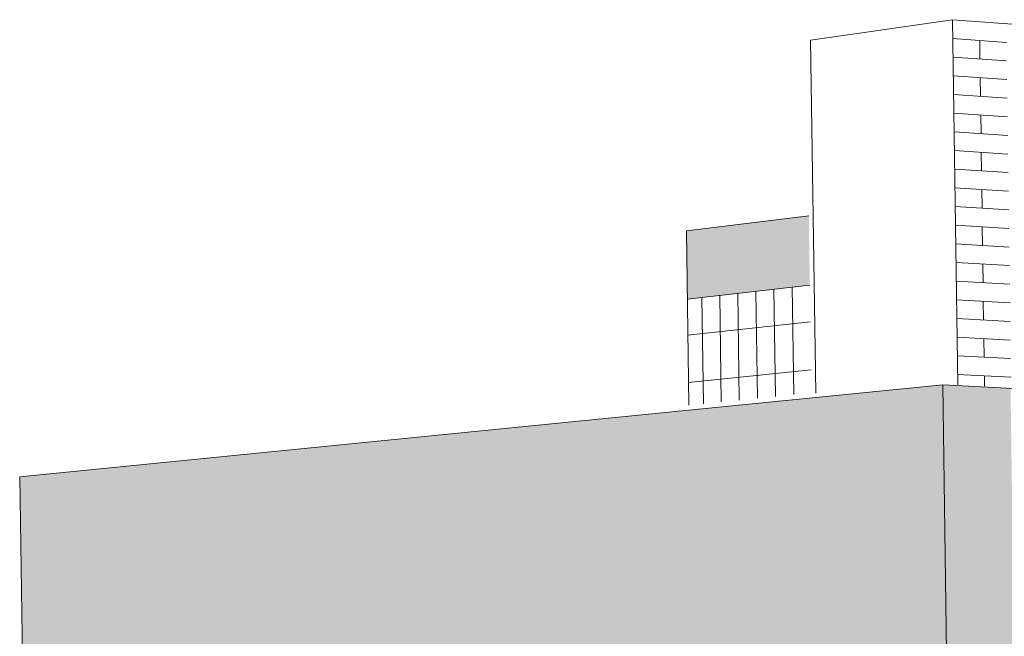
# Model space of a CAD drawing. Header units: metres. Extents: x -29 to 486, y -1 to 6.
# Tile 35 of 165: x 169.36193 to 169.36511, y 0.70532 to 0.70731. Entities that reach past the tile are written whole.
import ezdxf

# ---------------------------------------------------------------- set-up
doc = ezdxf.new("R2010")
doc.units = ezdxf.units.M
doc.layers.add('A-WALL', color=113, linetype='Continuous', lineweight=18)
doc.layers.add('A-WALL-PATT', color=111, linetype='Continuous', lineweight=35)

# ---------------------------------------------------------------- blocks, each defined once
blk = doc.blocks.new('FP_24-Vista 3D 4')
at = {"layer": 'A-WALL-PATT', "lineweight": 9}
for p, q in [((12.5001933, 0.7072989), (12.5001933, 0.7072989)), ((12.5001078, 0.7072454), (12.5002802, 0.7072324)), ((12.500195, 0.7071788), (12.5001941, 0.7072389)), ((12.5001086, 0.7071852), (12.5002811, 0.7071725)), ((12.5001095, 0.707125), (12.5002819, 0.7071125)), ((12.5001967, 0.7070587), (12.5001958, 0.7071188)), ((12.5001103, 0.7070649), (12.5002827, 0.7070526)), ((12.5001111, 0.7070048), (12.5002836, 0.7069926)), ((12.5001984, 0.7069386), (12.5001975, 0.7069987)), ((12.500112, 0.7069446), (12.5002844, 0.7069327)), ((12.5001128, 0.7068845), (12.5002853, 0.7068728)), ((12.5002, 0.7068186), (12.5001992, 0.7068786)), ((12.5001137, 0.7068243), (12.5002861, 0.7068129)), ((12.5001145, 0.7067642), (12.5002869, 0.7067529)), ((12.5002017, 0.7066985), (12.5002009, 0.7067586)), ((12.5001154, 0.7067041), (12.5002878, 0.706693)), ((12.5001162, 0.7066439), (12.5002886, 0.7066331)), ((12.5002034, 0.7065785), (12.5002026, 0.7066385)), ((12.5001171, 0.7065838), (12.5002894, 0.7065732)), ((12.5001179, 0.7065237), (12.5002903, 0.7065133)), ((12.5002051, 0.7064585), (12.5002042, 0.7065185)), ((12.5001188, 0.7064636), (12.5002911, 0.7064534)), ((12.5001196, 0.7064035), (12.500292, 0.7063935)), ((12.5002068, 0.7063384), (12.5002059, 0.7063984)), ((12.5001204, 0.7063433), (12.5002928, 0.7063336)), ((12.5001213, 0.7062832), (12.5002936, 0.7062737)), ((12.5002085, 0.7062184), (12.5002076, 0.7062784)), ((12.5001221, 0.7062231), (12.5002945, 0.7062138)), ((12.500123, 0.706163), (12.5002953, 0.7061539)), ((12.5002098, 0.7061249), (12.5002093, 0.7061584))]:
    blk.add_line(p, q, dxfattribs=at)
blk = doc.blocks.new('FP_81-Vista 3D 4')
at = {"layer": 'A-WALL-PATT', "lineweight": 9}
for p, q in [((12.4994777, 0.7060861), (12.4994728, 0.7064302)), ((12.4995361, 0.706092), (12.4995312, 0.7064369)), ((12.4995948, 0.7060979), (12.4995899, 0.7064436)), ((12.499304, 0.7060687), (12.4992991, 0.7064105)), ((12.4993616, 0.7060745), (12.4993567, 0.706417)), ((12.4994195, 0.7060803), (12.4994146, 0.7064236)), ((12.4992537, 0.7062896), (12.4996484, 0.7063327)), ((12.4992559, 0.7061366), (12.4996506, 0.7061773))]:
    blk.add_line(p, q, dxfattribs=at)

msp = doc.modelspace()

# ---------------------------------------------------------------- hatches: boundary and pattern name
at = {"layer": 'A-WALL'}
for points in [[(169.3640849, 0.7064051), (169.3644796, 0.7064501), (169.3644764, 0.7066741), (169.3640818, 0.7066257)], [(169.3651384, 0.7052585), (169.3651264, 0.7061179), (169.3649079, 0.7061294), (169.3649201, 0.7052661), (169.3651264, 0.7052589)], [(169.3619453, 0.7050686), (169.3619916, 0.7050717), (169.3619799, 0.7058376), (169.3619336, 0.705833), (169.3619452, 0.7050718)]]:
    msp.add_hatch(color=256, dxfattribs=at).paths.add_polyline_path(points, flags=0)
at = {"layer": 'A-WALL', "lineweight": 9}
msp.add_hatch(color=256, dxfattribs=at).paths.add_polyline_path([(169.3619916, 0.7050717), (169.3649201, 0.7052661), (169.3649079, 0.7061294), (169.3619799, 0.7058376), (169.3619886, 0.7052685)], flags=0)

# ---------------------------------------------------------------- linework, layer by layer
for p, q in [((169.3649398, 0.7073055), (169.3644824, 0.7072393)), ((169.3649564, 0.7061294), (169.3649398, 0.7073055)), ((169.366232, 0.7072069), (169.3649398, 0.7073055)), ((169.3644986, 0.7061024), (169.3644824, 0.7072393)), ((169.3640818, 0.7066257), (169.3644764, 0.7066741)), ((169.3640818, 0.7066257), (169.3640899, 0.706064)), ((169.3640849, 0.7064051), (169.3644796, 0.7064501)), ((169.3649079, 0.7061294), (169.3619336, 0.705833)), ((169.3649201, 0.7052661), (169.3649079, 0.7061294)), ((169.3697267, 0.7058766), (169.3649079, 0.7061294)), ((169.3619866, 0.7023749), (169.3619336, 0.705833))]:
    msp.add_line(p, q, dxfattribs=at)

# ---------------------------------------------------------------- block references
for name in ['FP_24-Vista 3D 4', 'FP_81-Vista 3D 4']:
    msp.add_blockref(name, (156.8648329, 0), dxfattribs=at)

doc.saveas('drawing.dxf')
